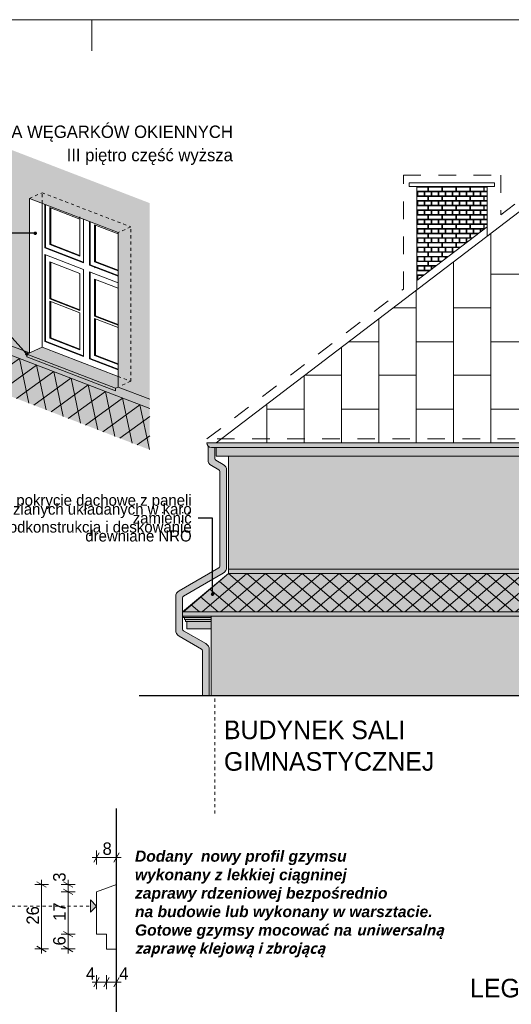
# Model space of a CAD drawing. Extents: x -396299 to -11759, y -15022 to 18278.
# Tile 7 of 205: x -371381 to -363465, y 1829 to 17678. Entities that reach past the tile are written whole.
import ezdxf

# ---------------------------------------------------------------- set-up
doc = ezdxf.new("R2010")
doc.units = 0
doc.header["$MEASUREMENT"] = 0
doc.linetypes.add('Dashed', pattern=[564.444447, 282.222223, -282.222223])
doc.linetypes.add('Hidden Line', pattern=[100, 50, -50])
for name, color, linetype, lineweight, true_color in [('A-Opisy_Nr_Pióra__88', 7, 'Continuous', 20, 0xfd4435), ('Arch kolorystyka_Nr_Pióra__102', 7, 'Continuous', 13, 0xcccccc), ('Arch okna_Nr_Pióra__114', 7, 'Continuous', 13, 0xf1d696), ('Arch opisy_Nr_Pióra__3', 7, 'Continuous', 20, 0xff6600), ('arch wypelnienia_Nr_Pióra__2', 7, 'Continuous', 13, 0x7f7f7f)]:
    doc.layers.add(name, color=color, linetype=linetype, lineweight=lineweight, true_color=true_color)
for name, color, linetype, lineweight in [('Arch okna_Nr_Pióra__32', 34, 'Continuous', 15), ('Arch opisy_Nr_Pióra__1', 7, 'Continuous', 25), ('Arch opisy_Nr_Pióra__21', 7, 'Continuous', 13), ('Arch opisy_Nr_Pióra__5', 7, 'Continuous', 13), ('ARCH TABELA_Nr_Pióra__21', 7, 'Continuous', 13), ('Arch wymiary_Nr_Pióra__21', 7, 'Continuous', 13), ('Arch wymiary_Nr_Pióra__5', 7, 'Continuous', 13), ('INWENT DACH_Nr_Pióra__21', 7, 'Continuous', 13), ('INWENT DACH_Nr_Pióra__5', 7, 'Continuous', 13), ('INWENT KONST. DREWNIANA_Nr_Pióra__21', 7, 'Continuous', 13), ('INWENT ODWODNIENIE_Nr_Pióra__21', 7, 'Continuous', 13), ('INWENT ODWODNIENIE_Nr_Pióra__5', 7, 'Continuous', 13), ('INWENT.ŚCIANY_Nr_Pióra__1', 7, 'Continuous', 25), ('INWENT.ŚCIANY_Nr_Pióra__21', 7, 'Continuous', 13)]:
    doc.layers.add(name, color=color, linetype=linetype, lineweight=lineweight)
doc.layers.add('Arch opisy', color=7, linetype='Continuous')
doc.layers.add('Arch wymiary', color=7, linetype='Continuous')
doc.styles.add('GENERATED_STYLE_1', font='txt')
doc.styles.add('GENERATED_STYLE_10', font='arial.ttf')
doc.styles.add('GENERATED_STYLE_3', font='txt')
doc.styles.add('GENERATED_STYLE_4', font='txt')
doc.dimstyles.new('GENERATED_STYLE__11', dxfattribs={"dimtxt": 0.18, "dimasz": 109.44, "dimexe": 0.18, "dimexo": 0.0625, "dimgap": 0.09, "dimtad": 0, "dimtih": 1, "dimtoh": 1, "dimdec": 4, "dimzin": 0, "dimdsep": 46, "dimcen": 0.09, "dimadec": 0, "dimazin": 0, "dimtfac": 1, "dimtdec": 4, "dimtmove": 0, "dimatfit": 3, "dimldrblk": 'ARROWHEAD_11', "dimfxl": 0, "dimtolj": 1, "dimtzin": 0, "dimarcsym": 0})
doc.dimstyles.new('GENERATED_STYLE__4', dxfattribs={"dimtxt": 200, "dimasz": 114, "dimexe": 0.18, "dimexo": 0, "dimgap": 0.09, "dimtad": 1, "dimdec": 0, "dimlfac": 0.1, "dimzin": 0, "dimdsep": 46, "dimtxsty": 'GENERATED_STYLE_1', "dimblk": 'ARROWHEAD_2', "dimblk1": 'ARROWHEAD_2', "dimblk2": 'ARROWHEAD_2', "dimcen": 0.09, "dimclrd": 7, "dimclre": 7, "dimclrt": 7, "dimazin": 0, "dimtfac": 1, "dimtdec": 4, "dimtmove": 0, "dimatfit": 3, "dimfxl": 0, "dimtolj": 1, "dimtzin": 0, "dimarcsym": 0})
doc.dimstyles.new('GENERATED_STYLE__5', dxfattribs={"dimtxt": 200, "dimasz": 114, "dimexe": 0.18, "dimexo": 0, "dimgap": 0.09, "dimtad": 1, "dimtih": 1, "dimtoh": 1, "dimdec": 0, "dimlfac": 0.1, "dimzin": 0, "dimdsep": 46, "dimtxsty": 'GENERATED_STYLE_1', "dimblk": 'ARROWHEAD_2', "dimblk1": 'ARROWHEAD_2', "dimblk2": 'ARROWHEAD_2', "dimcen": 0.09, "dimclrd": 7, "dimclre": 7, "dimclrt": 7, "dimazin": 0, "dimtfac": 1, "dimtdec": 4, "dimtmove": 0, "dimatfit": 3, "dimfxl": 0, "dimtolj": 1, "dimtzin": 0, "dimarcsym": 0})

# ---------------------------------------------------------------- blocks, each defined once
blk = doc.blocks.new('*X34')
at = {"layer": 'Arch kolorystyka_Nr_Pióra__102', "linetype": 'Continuous'}
for p, q in [((-364989, 14984), (-364810, 14984)), ((-364810, 14919), (-364989, 14919)), ((-364979, 14909), (-364989, 14909)), ((-364979, 14909), (-364979, 14844)), ((-364866, 14909), (-364969, 14909)), ((-364969, 14909), (-364969, 14844)), ((-364866, 14909), (-364866, 14844)), ((-364754, 14909), (-364856, 14909)), ((-364856, 14909), (-364856, 14844)), ((-364810, 14919), (-364810, 14984)), ((-364800, 14919), (-364800, 14984)), ((-364800, 14984), (-364585, 14984)), ((-364585, 14919), (-364800, 14919)), ((-364754, 14909), (-364754, 14844)), ((-364641, 14909), (-364744, 14909)), ((-364744, 14909), (-364744, 14844)), ((-364641, 14909), (-364641, 14844)), ((-364529, 14909), (-364631, 14909)), ((-364631, 14909), (-364631, 14844)), ((-364585, 14919), (-364585, 14984)), ((-364575, 14919), (-364575, 14984)), ((-364575, 14984), (-364360, 14984)), ((-364360, 14919), (-364575, 14919)), ((-364529, 14909), (-364529, 14844)), ((-364416, 14909), (-364519, 14909)), ((-364519, 14909), (-364519, 14844)), ((-364416, 14909), (-364416, 14844)), ((-364304, 14909), (-364406, 14909)), ((-364406, 14909), (-364406, 14844)), ((-364360, 14919), (-364360, 14984)), ((-364350, 14919), (-364350, 14984)), ((-364350, 14984), (-364135, 14984)), ((-364135, 14919), (-364350, 14919)), ((-364304, 14909), (-364304, 14844)), ((-364191, 14909), (-364294, 14909)), ((-364294, 14909), (-364294, 14844)), ((-364191, 14909), (-364191, 14844)), ((-364079, 14909), (-364181, 14909)), ((-364181, 14909), (-364181, 14844)), ((-364135, 14919), (-364135, 14984)), ((-364125, 14919), (-364125, 14984)), ((-364125, 14984), (-363910, 14984)), ((-363910, 14919), (-364125, 14919)), ((-364079, 14909), (-364079, 14844)), ((-363966, 14909), (-364069, 14909)), ((-364069, 14909), (-364069, 14844)), ((-363966, 14909), (-363966, 14844)), ((-363854, 14909), (-363956, 14909)), ((-363956, 14909), (-363956, 14844)), ((-363910, 14919), (-363910, 14984)), ((-363900, 14919), (-363900, 14984)), ((-363900, 14984), (-363854, 14984)), ((-363854, 14919), (-363900, 14919)), ((-363854, 14909), (-363854, 14844)), ((-364979, 14844), (-364989, 14844)), ((-364989, 14834), (-364810, 14834)), ((-364810, 14769), (-364989, 14769)), ((-364979, 14759), (-364989, 14759)), ((-364979, 14759), (-364979, 14694)), ((-364866, 14844), (-364969, 14844)), ((-364866, 14759), (-364969, 14759)), ((-364969, 14759), (-364969, 14694)), ((-364866, 14759), (-364866, 14694)), ((-364754, 14844), (-364856, 14844)), ((-364754, 14759), (-364856, 14759)), ((-364856, 14759), (-364856, 14694)), ((-364810, 14769), (-364810, 14834)), ((-364800, 14769), (-364800, 14834)), ((-364800, 14834), (-364585, 14834)), ((-364585, 14769), (-364800, 14769)), ((-364754, 14759), (-364754, 14694)), ((-364641, 14844), (-364744, 14844)), ((-364641, 14759), (-364744, 14759)), ((-364744, 14759), (-364744, 14694)), ((-364641, 14759), (-364641, 14694)), ((-364529, 14844), (-364631, 14844)), ((-364529, 14759), (-364631, 14759)), ((-364631, 14759), (-364631, 14694)), ((-364585, 14769), (-364585, 14834)), ((-364575, 14769), (-364575, 14834)), ((-364575, 14834), (-364360, 14834)), ((-364360, 14769), (-364575, 14769)), ((-364529, 14759), (-364529, 14694)), ((-364416, 14844), (-364519, 14844)), ((-364416, 14759), (-364519, 14759)), ((-364519, 14759), (-364519, 14694)), ((-364416, 14759), (-364416, 14694)), ((-364304, 14844), (-364406, 14844)), ((-364304, 14759), (-364406, 14759)), ((-364406, 14759), (-364406, 14694)), ((-364360, 14769), (-364360, 14834)), ((-364350, 14769), (-364350, 14834)), ((-364350, 14834), (-364135, 14834)), ((-364135, 14769), (-364350, 14769)), ((-364304, 14759), (-364304, 14694)), ((-364191, 14844), (-364294, 14844)), ((-364191, 14759), (-364294, 14759)), ((-364294, 14759), (-364294, 14694)), ((-364191, 14759), (-364191, 14694)), ((-364079, 14844), (-364181, 14844)), ((-364079, 14759), (-364181, 14759)), ((-364181, 14759), (-364181, 14694)), ((-364135, 14769), (-364135, 14834)), ((-364125, 14769), (-364125, 14834)), ((-364125, 14834), (-363910, 14834)), ((-363910, 14769), (-364125, 14769)), ((-364079, 14759), (-364079, 14694)), ((-363966, 14844), (-364069, 14844)), ((-363966, 14759), (-364069, 14759)), ((-364069, 14759), (-364069, 14694)), ((-363966, 14759), (-363966, 14694)), ((-363854, 14844), (-363956, 14844)), ((-363854, 14759), (-363956, 14759)), ((-363956, 14759), (-363956, 14694)), ((-363910, 14769), (-363910, 14834)), ((-363900, 14769), (-363900, 14834)), ((-363900, 14834), (-363854, 14834)), ((-363854, 14769), (-363900, 14769)), ((-363854, 14759), (-363854, 14694)), ((-364979, 14694), (-364989, 14694)), ((-364989, 14684), (-364810, 14684)), ((-364810, 14619), (-364989, 14619)), ((-364979, 14609), (-364989, 14609)), ((-364979, 14609), (-364979, 14544)), ((-364866, 14694), (-364969, 14694)), ((-364866, 14609), (-364969, 14609)), ((-364969, 14609), (-364969, 14544)), ((-364866, 14609), (-364866, 14544)), ((-364754, 14694), (-364856, 14694)), ((-364754, 14609), (-364856, 14609)), ((-364856, 14609), (-364856, 14544)), ((-364810, 14619), (-364810, 14684)), ((-364800, 14619), (-364800, 14684)), ((-364800, 14684), (-364585, 14684)), ((-364585, 14619), (-364800, 14619)), ((-364754, 14609), (-364754, 14544)), ((-364641, 14694), (-364744, 14694)), ((-364641, 14609), (-364744, 14609)), ((-364744, 14609), (-364744, 14544)), ((-364641, 14609), (-364641, 14544)), ((-364529, 14694), (-364631, 14694)), ((-364529, 14609), (-364631, 14609)), ((-364631, 14609), (-364631, 14544)), ((-364585, 14619), (-364585, 14684)), ((-364575, 14619), (-364575, 14684)), ((-364575, 14684), (-364360, 14684)), ((-364360, 14619), (-364575, 14619)), ((-364529, 14609), (-364529, 14544)), ((-364416, 14694), (-364519, 14694)), ((-364416, 14609), (-364519, 14609)), ((-364519, 14609), (-364519, 14544)), ((-364416, 14609), (-364416, 14544)), ((-364304, 14694), (-364406, 14694)), ((-364304, 14609), (-364406, 14609)), ((-364406, 14609), (-364406, 14544)), ((-364360, 14619), (-364360, 14684)), ((-364350, 14619), (-364350, 14684)), ((-364350, 14684), (-364135, 14684)), ((-364135, 14619), (-364350, 14619)), ((-364304, 14609), (-364304, 14544)), ((-364191, 14694), (-364294, 14694)), ((-364191, 14609), (-364294, 14609)), ((-364294, 14609), (-364294, 14544)), ((-364191, 14609), (-364191, 14544)), ((-364079, 14694), (-364181, 14694)), ((-364079, 14609), (-364181, 14609)), ((-364181, 14609), (-364181, 14544)), ((-364135, 14619), (-364135, 14684)), ((-364125, 14619), (-364125, 14684)), ((-364125, 14684), (-363910, 14684)), ((-363910, 14619), (-364125, 14619)), ((-364079, 14609), (-364079, 14544)), ((-363966, 14694), (-364069, 14694)), ((-363966, 14609), (-364069, 14609)), ((-364069, 14609), (-364069, 14544)), ((-363966, 14609), (-363966, 14544)), ((-363854, 14694), (-363956, 14694)), ((-363854, 14609), (-363956, 14609)), ((-363956, 14609), (-363956, 14544)), ((-363910, 14619), (-363910, 14684)), ((-363900, 14619), (-363900, 14684)), ((-363900, 14684), (-363854, 14684)), ((-363854, 14619), (-363900, 14619)), ((-363854, 14609), (-363854, 14544)), ((-364979, 14544), (-364989, 14544)), ((-364989, 14534), (-364810, 14534)), ((-364810, 14469), (-364989, 14469)), ((-364979, 14459), (-364989, 14459)), ((-364979, 14459), (-364979, 14394)), ((-364866, 14544), (-364969, 14544)), ((-364866, 14459), (-364969, 14459)), ((-364969, 14459), (-364969, 14394)), ((-364866, 14459), (-364866, 14394)), ((-364754, 14544), (-364856, 14544)), ((-364754, 14459), (-364856, 14459)), ((-364856, 14459), (-364856, 14394)), ((-364810, 14469), (-364810, 14534)), ((-364800, 14469), (-364800, 14534)), ((-364800, 14534), (-364585, 14534)), ((-364585, 14469), (-364800, 14469)), ((-364754, 14459), (-364754, 14394)), ((-364641, 14544), (-364744, 14544)), ((-364641, 14459), (-364744, 14459)), ((-364744, 14459), (-364744, 14394)), ((-364641, 14459), (-364641, 14394)), ((-364529, 14544), (-364631, 14544)), ((-364529, 14459), (-364631, 14459)), ((-364631, 14459), (-364631, 14394)), ((-364585, 14469), (-364585, 14534)), ((-364575, 14469), (-364575, 14534)), ((-364575, 14534), (-364360, 14534)), ((-364360, 14469), (-364575, 14469)), ((-364529, 14459), (-364529, 14394)), ((-364416, 14544), (-364519, 14544)), ((-364416, 14459), (-364519, 14459)), ((-364519, 14459), (-364519, 14394)), ((-364416, 14459), (-364416, 14394)), ((-364304, 14544), (-364406, 14544)), ((-364304, 14459), (-364406, 14459)), ((-364406, 14459), (-364406, 14394)), ((-364360, 14469), (-364360, 14534)), ((-364350, 14469), (-364350, 14534)), ((-364350, 14534), (-364135, 14534)), ((-364135, 14469), (-364350, 14469)), ((-364304, 14459), (-364304, 14394)), ((-364191, 14544), (-364294, 14544)), ((-364191, 14459), (-364294, 14459)), ((-364294, 14459), (-364294, 14394)), ((-364191, 14459), (-364191, 14394)), ((-364079, 14544), (-364181, 14544)), ((-364079, 14459), (-364181, 14459)), ((-364181, 14459), (-364181, 14394)), ((-364135, 14469), (-364135, 14534)), ((-364125, 14469), (-364125, 14534)), ((-364125, 14534), (-363910, 14534)), ((-363910, 14469), (-364125, 14469)), ((-364079, 14459), (-364079, 14394)), ((-363966, 14544), (-364069, 14544)), ((-363966, 14459), (-364069, 14459)), ((-364069, 14459), (-364069, 14394)), ((-363966, 14459), (-363966, 14394)), ((-363854, 14544), (-363956, 14544)), ((-363854, 14459), (-363956, 14459)), ((-363956, 14459), (-363956, 14394)), ((-363910, 14469), (-363910, 14534)), ((-363900, 14469), (-363900, 14534)), ((-363900, 14534), (-363854, 14534)), ((-363854, 14469), (-363900, 14469)), ((-363854, 14459), (-363854, 14394)), ((-364979, 14394), (-364989, 14394)), ((-364989, 14384), (-364810, 14384)), ((-364810, 14319), (-364989, 14319)), ((-364979, 14309), (-364989, 14309)), ((-364979, 14309), (-364979, 14244)), ((-364866, 14394), (-364969, 14394)), ((-364866, 14309), (-364969, 14309)), ((-364969, 14309), (-364969, 14244)), ((-364866, 14309), (-364866, 14244)), ((-364754, 14394), (-364856, 14394)), ((-364754, 14309), (-364856, 14309)), ((-364856, 14309), (-364856, 14244)), ((-364810, 14319), (-364810, 14384)), ((-364800, 14319), (-364800, 14384)), ((-364800, 14384), (-364585, 14384)), ((-364585, 14319), (-364800, 14319)), ((-364754, 14309), (-364754, 14244)), ((-364641, 14394), (-364744, 14394)), ((-364641, 14309), (-364744, 14309)), ((-364744, 14309), (-364744, 14244)), ((-364641, 14309), (-364641, 14244)), ((-364529, 14394), (-364631, 14394)), ((-364529, 14309), (-364631, 14309)), ((-364631, 14309), (-364631, 14244)), ((-364585, 14319), (-364585, 14384)), ((-364575, 14319), (-364575, 14384)), ((-364575, 14384), (-364360, 14384)), ((-364360, 14319), (-364575, 14319)), ((-364529, 14309), (-364529, 14244)), ((-364416, 14394), (-364519, 14394)), ((-364416, 14309), (-364519, 14309)), ((-364519, 14309), (-364519, 14244)), ((-364416, 14309), (-364416, 14244)), ((-364304, 14394), (-364406, 14394)), ((-364304, 14309), (-364406, 14309)), ((-364406, 14309), (-364406, 14244)), ((-364360, 14319), (-364360, 14384)), ((-364350, 14319), (-364350, 14384)), ((-364350, 14384), (-364135, 14384)), ((-364135, 14319), (-364350, 14319)), ((-364304, 14309), (-364304, 14244)), ((-364191, 14394), (-364294, 14394)), ((-364191, 14309), (-364294, 14309)), ((-364294, 14309), (-364294, 14244)), ((-364191, 14309), (-364191, 14244)), ((-364079, 14394), (-364181, 14394)), ((-364079, 14309), (-364181, 14309)), ((-364181, 14309), (-364181, 14244)), ((-364135, 14319), (-364135, 14384)), ((-364125, 14319), (-364125, 14384)), ((-364125, 14384), (-363910, 14384)), ((-363910, 14319), (-364125, 14319)), ((-364079, 14309), (-364079, 14244)), ((-363966, 14394), (-364069, 14394)), ((-363966, 14309), (-364069, 14309)), ((-364069, 14309), (-364069, 14244)), ((-363966, 14309), (-363966, 14258)), ((-363854, 14394), (-363956, 14394)), ((-363900, 14309), (-363956, 14309)), ((-363956, 14309), (-363956, 14266)), ((-363910, 14319), (-363910, 14384)), ((-363900, 14319), (-363900, 14384)), ((-363900, 14384), (-363854, 14384)), ((-363887, 14319), (-363900, 14319)), ((-364979, 14244), (-364989, 14244)), ((-364989, 14234), (-364810, 14234)), ((-364810, 14169), (-364989, 14169)), ((-364979, 14159), (-364989, 14159)), ((-364979, 14159), (-364979, 14094)), ((-364866, 14244), (-364969, 14244)), ((-364866, 14159), (-364969, 14159)), ((-364969, 14159), (-364969, 14094)), ((-364866, 14159), (-364866, 14094)), ((-364754, 14244), (-364856, 14244)), ((-364754, 14159), (-364856, 14159)), ((-364856, 14159), (-364856, 14094)), ((-364810, 14169), (-364810, 14234)), ((-364800, 14169), (-364800, 14234)), ((-364800, 14234), (-364585, 14234)), ((-364585, 14169), (-364800, 14169)), ((-364754, 14159), (-364754, 14094)), ((-364641, 14244), (-364744, 14244)), ((-364641, 14159), (-364744, 14159)), ((-364744, 14159), (-364744, 14094)), ((-364641, 14159), (-364641, 14094)), ((-364529, 14244), (-364631, 14244)), ((-364529, 14159), (-364631, 14159)), ((-364631, 14159), (-364631, 14094)), ((-364585, 14169), (-364585, 14234)), ((-364575, 14169), (-364575, 14234)), ((-364575, 14234), (-364360, 14234)), ((-364360, 14169), (-364575, 14169)), ((-364529, 14159), (-364529, 14094)), ((-364416, 14244), (-364519, 14244)), ((-364416, 14159), (-364519, 14159)), ((-364519, 14159), (-364519, 14094)), ((-364416, 14159), (-364416, 14094)), ((-364304, 14244), (-364406, 14244)), ((-364304, 14159), (-364406, 14159)), ((-364406, 14159), (-364406, 14094)), ((-364360, 14169), (-364360, 14234)), ((-364350, 14169), (-364350, 14234)), ((-364350, 14234), (-364135, 14234)), ((-364135, 14169), (-364350, 14169)), ((-364304, 14159), (-364304, 14094)), ((-364191, 14244), (-364294, 14244)), ((-364191, 14159), (-364294, 14159)), ((-364294, 14159), (-364294, 14094)), ((-364191, 14159), (-364191, 14094)), ((-364079, 14244), (-364181, 14244)), ((-364097, 14159), (-364181, 14159)), ((-364181, 14159), (-364181, 14094)), ((-364135, 14169), (-364135, 14234)), ((-364125, 14169), (-364125, 14234)), ((-364125, 14234), (-363998, 14234)), ((-364084, 14169), (-364125, 14169)), ((-363985, 14244), (-364069, 14244)), ((-364979, 14094), (-364989, 14094)), ((-364989, 14084), (-364810, 14084)), ((-364810, 14019), (-364989, 14019)), ((-364979, 14009), (-364989, 14009)), ((-364979, 14009), (-364979, 13944)), ((-364866, 14094), (-364969, 14094)), ((-364866, 14009), (-364969, 14009)), ((-364969, 14009), (-364969, 13944)), ((-364866, 14009), (-364866, 13944)), ((-364754, 14094), (-364856, 14094)), ((-364754, 14009), (-364856, 14009)), ((-364856, 14009), (-364856, 13944)), ((-364810, 14019), (-364810, 14084)), ((-364800, 14019), (-364800, 14084)), ((-364800, 14084), (-364585, 14084)), ((-364585, 14019), (-364800, 14019)), ((-364754, 14009), (-364754, 13944)), ((-364641, 14094), (-364744, 14094)), ((-364641, 14009), (-364744, 14009)), ((-364744, 14009), (-364744, 13944)), ((-364641, 14009), (-364641, 13944)), ((-364529, 14094), (-364631, 14094)), ((-364529, 14009), (-364631, 14009)), ((-364631, 14009), (-364631, 13944)), ((-364585, 14019), (-364585, 14084)), ((-364575, 14019), (-364575, 14084)), ((-364575, 14084), (-364360, 14084)), ((-364360, 14019), (-364575, 14019)), ((-364529, 14009), (-364529, 13944)), ((-364416, 14094), (-364519, 14094)), ((-364416, 14009), (-364519, 14009)), ((-364519, 14009), (-364519, 13944)), ((-364416, 14009), (-364416, 13944)), ((-364304, 14094), (-364406, 14094)), ((-364304, 14009), (-364406, 14009)), ((-364406, 14009), (-364406, 13944)), ((-364360, 14019), (-364360, 14084)), ((-364350, 14019), (-364350, 14084)), ((-364350, 14084), (-364195, 14084)), ((-364281, 14019), (-364350, 14019)), ((-364304, 14009), (-364304, 14001)), ((-364191, 14094), (-364294, 14094)), ((-364294, 14009), (-364294, 14009)), ((-364294, 14009), (-364294, 14009)), ((-364979, 13944), (-364989, 13944)), ((-364989, 13934), (-364810, 13934)), ((-364810, 13869), (-364989, 13869)), ((-364979, 13859), (-364989, 13859)), ((-364979, 13794), (-364989, 13794)), ((-364979, 13859), (-364979, 13794)), ((-364866, 13944), (-364969, 13944)), ((-364866, 13859), (-364969, 13859)), ((-364969, 13859), (-364969, 13794)), ((-364866, 13794), (-364969, 13794)), ((-364866, 13859), (-364866, 13794)), ((-364754, 13944), (-364856, 13944)), ((-364754, 13859), (-364856, 13859)), ((-364856, 13859), (-364856, 13794)), ((-364754, 13794), (-364856, 13794)), ((-364810, 13869), (-364810, 13934)), ((-364800, 13869), (-364800, 13934)), ((-364800, 13934), (-364585, 13934)), ((-364585, 13869), (-364800, 13869)), ((-364754, 13859), (-364754, 13794)), ((-364641, 13944), (-364744, 13944)), ((-364641, 13859), (-364744, 13859)), ((-364744, 13859), (-364744, 13794)), ((-364641, 13794), (-364744, 13794)), ((-364641, 13859), (-364641, 13794)), ((-364529, 13944), (-364631, 13944)), ((-364529, 13859), (-364631, 13859)), ((-364631, 13859), (-364631, 13794)), ((-364576, 13794), (-364631, 13794)), ((-364585, 13869), (-364585, 13934)), ((-364575, 13869), (-364575, 13934)), ((-364575, 13934), (-364392, 13934)), ((-364478, 13869), (-364575, 13869)), ((-364529, 13859), (-364529, 13830)), ((-364416, 13944), (-364519, 13944)), ((-364491, 13859), (-364519, 13859)), ((-364519, 13859), (-364519, 13837)), ((-364379, 13944), (-364406, 13944)), ((-364989, 13784), (-364810, 13784)), ((-364810, 13719), (-364989, 13719)), ((-364979, 13709), (-364989, 13709)), ((-364979, 13644), (-364989, 13644)), ((-364989, 13634), (-364810, 13634)), ((-364979, 13709), (-364979, 13644)), ((-364866, 13709), (-364969, 13709)), ((-364969, 13709), (-364969, 13644)), ((-364866, 13644), (-364969, 13644)), ((-364866, 13709), (-364866, 13644)), ((-364754, 13709), (-364856, 13709)), ((-364856, 13709), (-364856, 13644)), ((-364773, 13644), (-364856, 13644)), ((-364810, 13719), (-364810, 13784)), ((-364810, 13615), (-364810, 13634)), ((-364800, 13719), (-364800, 13784)), ((-364800, 13784), (-364589, 13784)), ((-364674, 13719), (-364800, 13719)), ((-364800, 13623), (-364800, 13634)), ((-364800, 13634), (-364786, 13634)), ((-364754, 13709), (-364754, 13658)), ((-364688, 13709), (-364744, 13709)), ((-364744, 13709), (-364744, 13666)), ((-364871, 13569), (-364989, 13569)), ((-364979, 13559), (-364989, 13559)), ((-364979, 13494), (-364989, 13494)), ((-364989, 13484), (-364983, 13484)), ((-364979, 13559), (-364979, 13494)), ((-364885, 13559), (-364969, 13559)), ((-364969, 13559), (-364969, 13494))]:
    blk.add_line(p, q, dxfattribs=at)
blk = doc.blocks.new('Wypełnienie_17')
at = {"layer": 'Arch kolorystyka_Nr_Pióra__102', "linetype": 'Continuous'}
blk.add_blockref('*X34', (0, 0), dxfattribs=at)
blk = doc.blocks.new('Linia_170', base_point=(-375912, 3411))
at = {"layer": 'Arch opisy_Nr_Pióra__3', "linetype": 'Continuous'}
blk.add_hatch(color=256, dxfattribs=at).paths.add_polyline_path([(-370143, 3411), (-370243, 3311), (-370243, 3511)], flags=0)
for p, q in [((-370143, 3411), (-370243, 3511)), ((-370243, 3311), (-370243, 3511)), ((-370143, 3411), (-370243, 3311))]:
    blk.add_line(p, q, dxfattribs=at)
at = {"layer": 'Arch opisy_Nr_Pióra__3', "linetype": 'Hidden Line'}
blk.add_line((-375912, 3411), (-370243, 3411), dxfattribs=at)
blk = doc.blocks.new('*D707')
at = {"layer": 'Arch wymiary_Nr_Pióra__5', "linetype": 'Continuous'}
for p, q in [((-370487, 2960), (-370712, 2960)), ((-370675, 3003), (-370525, 2916)), ((-370600, 2720), (-370600, 2960)), ((-370487, 2720), (-370712, 2720)), ((-370675, 2763), (-370525, 2676)), ((-370600, 2646), (-370600, 2720))]:
    blk.add_line(p, q, dxfattribs=at)
at = {"layer": 'Arch wymiary_Nr_Pióra__21', "char_height": 200, "attachment_point": 7, "rotation": 90, "style": 'GENERATED_STYLE_1'}
for s, insert in [('{3}', (-370640, 3803)), ('{17}', (-370640, 3172)), ('{6}', (-370640, 2776))]:
    blk.add_mtext(s, dxfattribs=dict(at, insert=insert))
blk = doc.blocks.new('ARROWHEAD_2')
at = {"color": 0, "linetype": 'Continuous', "lineweight": 0}
for p, q in [((0, 0), (-1, 0)), ((-0.38, -0.66), (0.38, 0.66))]:
    blk.add_line(p, q, dxfattribs=at)
blk = doc.blocks.new('*D708')
at = {"layer": 'Arch wymiary_Nr_Pióra__5', "linetype": 'Continuous'}
for p, q in [((-370675, 3683), (-370525, 3596)), ((-370487, 3640), (-370712, 3640)), ((-370600, 2960), (-370600, 3640)), ((-370487, 2960), (-370712, 2960)), ((-370675, 3003), (-370525, 2916))]:
    blk.add_line(p, q, dxfattribs=at)
at = {"layer": 'Arch wymiary_Nr_Pióra__21', "char_height": 200, "attachment_point": 7, "rotation": 90, "style": 'GENERATED_STYLE_1'}
for s, insert in [('{3}', (-370640, 3803)), ('{17}', (-370640, 3172)), ('{6}', (-370640, 2776))]:
    blk.add_mtext(s, dxfattribs=dict(at, insert=insert))
blk = doc.blocks.new('*D709')
at = {"layer": 'Arch wymiary_Nr_Pióra__5', "linetype": 'Continuous'}
for p, q in [((-370600, 3760), (-370600, 3833)), ((-370487, 3760), (-370712, 3760)), ((-370525, 3716), (-370675, 3803)), ((-370675, 3683), (-370525, 3596)), ((-370600, 3640), (-370600, 3760)), ((-370487, 3640), (-370712, 3640))]:
    blk.add_line(p, q, dxfattribs=at)
at = {"layer": 'Arch wymiary_Nr_Pióra__21', "char_height": 200, "attachment_point": 7, "rotation": 90, "style": 'GENERATED_STYLE_1'}
for s, insert in [('{3}', (-370640, 3803)), ('{17}', (-370640, 3172)), ('{6}', (-370640, 2776))]:
    blk.add_mtext(s, dxfattribs=dict(at, insert=insert))
blk = doc.blocks.new('*D710')
at = {"layer": 'Arch wymiary_Nr_Pióra__5', "linetype": 'Continuous'}
for p, q in [((-370099, 2259), (-370186, 2109)), ((-370143, 2072), (-370143, 2297)), ((-369939, 2259), (-370026, 2109)), ((-369983, 2072), (-369983, 2297)), ((-370216, 2184), (-370143, 2184)), ((-370143, 2184), (-369983, 2184))]:
    blk.add_line(p, q, dxfattribs=at)
at = {"layer": 'Arch wymiary_Nr_Pióra__21', "char_height": 200, "attachment_point": 7, "style": 'GENERATED_STYLE_1'}
for insert in [(-370314, 2224), (-369779, 2224)]:
    blk.add_mtext('{4}', dxfattribs=dict(at, insert=insert))
blk = doc.blocks.new('*D711')
at = {"layer": 'Arch wymiary_Nr_Pióra__5', "linetype": 'Continuous'}
for p, q in [((-369939, 2259), (-370026, 2109)), ((-369983, 2072), (-369983, 2297)), ((-369866, 2109), (-369779, 2259)), ((-369823, 2072), (-369823, 2297)), ((-369983, 2184), (-369823, 2184)), ((-369823, 2184), (-369749, 2184))]:
    blk.add_line(p, q, dxfattribs=at)
at = {"layer": 'Arch wymiary_Nr_Pióra__21', "char_height": 200, "attachment_point": 7, "style": 'GENERATED_STYLE_1'}
for insert in [(-370314, 2224), (-369779, 2224)]:
    blk.add_mtext('{4}', dxfattribs=dict(at, insert=insert))
blk = doc.blocks.new('*D712')
at = {"layer": 'Arch wymiary_Nr_Pióra__5', "linetype": 'Continuous'}
for p, q in [((-370143, 4080), (-370143, 4305)), ((-369823, 4080), (-369823, 4305)), ((-370216, 4192), (-370143, 4192)), ((-370099, 4267), (-370186, 4117)), ((-370143, 4192), (-369823, 4192)), ((-369866, 4117), (-369779, 4267)), ((-369823, 4192), (-369749, 4192))]:
    blk.add_line(p, q, dxfattribs=at)
at = {"layer": 'Arch wymiary_Nr_Pióra__21', "insert": (-370047, 4232), "char_height": 200, "attachment_point": 7, "style": 'GENERATED_STYLE_1'}
blk.add_mtext('{8}', dxfattribs=at)
blk = doc.blocks.new('*D714')
at = {"layer": 'Arch wymiary_Nr_Pióra__5', "linetype": 'Continuous'}
for p, q in [((-371028, 3760), (-371028, 3833)), ((-370915, 3760), (-371140, 3760)), ((-370953, 3716), (-371103, 3803)), ((-371028, 2720), (-371028, 3760)), ((-370915, 2720), (-371140, 2720)), ((-371103, 2763), (-370953, 2676)), ((-371028, 2646), (-371028, 2720))]:
    blk.add_line(p, q, dxfattribs=at)
at = {"layer": 'Arch wymiary_Nr_Pióra__21', "insert": (-371068, 3112), "char_height": 200, "attachment_point": 7, "rotation": 90, "style": 'GENERATED_STYLE_1'}
blk.add_mtext('{26}', dxfattribs=at)
blk = doc.blocks.new('ARROWHEAD_11')
at = {"color": 0, "linetype": 'Continuous', "lineweight": 0}
blk.add_line((0, 0), (-1, 0), dxfattribs=at)
at = {"color": 0, "linetype": 'Continuous', "lineweight": 0, "const_width": 0.25, "flags": 128}
blk.add_lwpolyline([(-0.125, 0, 1), (0.125, 0, 1)], format="xyb", close=True, dxfattribs=at)

msp = doc.modelspace()

# ---------------------------------------------------------------- hatches: boundary and pattern name
at = {"layer": 'Arch okna_Nr_Pióra__114', "linetype": 'Continuous', "lineweight": 0, "true_color": 0x786b4b}
for points in [[(-371663.9, 12483.2), (-371225.6, 12314.6), (-371225.6, 12352.1), (-371225.6, 12931.1), (-371225.6, 12968.6), (-371225.6, 13547.6), (-371225.6, 13585.1), (-371225.6, 14164.1), (-371225.6, 14201.6), (-371225.6, 14762.8), (-371225.6, 14780.6), (-371225.6, 14818.1), (-371225.6, 15471.4), (-371663.9, 15640)], [(-369286.1, 14054.3), (-369286.1, 14725.4), (-371225.6, 15471.4), (-371225.6, 14800.3), (-371198.3, 14789.8), (-369770.1, 14240.5)], [(-369797.6, 14251.1), (-369797.6, 14231.2), (-369797.6, 14213.6), (-369797.6, 13652.4), (-369797.6, 13614.7), (-369797.6, 13035.9), (-369797.6, 12998.2), (-369797.6, 12419.4), (-369797.6, 12381.9), (-369797.6, 11802.9), (-369797.6, 11765.4), (-369770.1, 11777.7), (-369797.5, 11765.3), (-369286.1, 11568.6), (-369286.1, 14054.3), (-369770.1, 14240.5)], [(-361648.9, 8833.2), (-361648.9, 10253.2), (-360528.9, 10253.2), (-360528.9, 8833.2), (-354158.9, 8833.2), (-354158.9, 10653.2), (-368018.9, 10653.2), (-368018.9, 8833.2)], [(-361088.9, 8075), (-368298.9, 8075), (-368298.9, 6793.2), (-353878.9, 6793.2), (-353878.9, 8075)]]:
    msp.add_hatch(color=47, dxfattribs=at).paths.add_polyline_path(points, flags=0)
at = {"layer": 'Arch okna_Nr_Pióra__114', "linetype": 'Continuous', "lineweight": 0, "true_color": 0x3c3525}
for points in [[(-353958.9, 10793.4), (-368218.9, 10793.4), (-368218.9, 10653.2), (-353958.9, 10653.2)], [(-368748.9, 8075), (-368748.9, 8053.2), (-368728.9, 8053.2), (-368728.9, 8023.2), (-368708.9, 8023.2), (-368708.9, 7993.2), (-368688.9, 7993.2), (-368688.9, 7873.2), (-368298.9, 7873.2), (-368298.9, 7993.2), (-368298.9, 8023.2), (-368298.9, 8053.2), (-368298.9, 8075)]]:
    msp.add_hatch(color=39, dxfattribs=at).paths.add_polyline_path(points, flags=0)
at = {"layer": 'Arch okna_Nr_Pióra__32', "linetype": 'Continuous', "lineweight": 0, "true_color": 0x603000}
for points in [[(-371663.9, 12483.2), (-371663.9, 12333.2), (-371225.6, 12164.6), (-371225.6, 12235.3), (-371266.6, 12251), (-371266.6, 12296), (-371225.6, 12314.6)], [(-369838.6, 11746.8), (-369797.6, 11765.4), (-369797.6, 11802.9), (-369797.6, 11937), (-371020.6, 12407.4), (-371266.6, 12296)], [(-371663.9, 11669.4), (-369286.1, 10754.8), (-369286.1, 11418.6), (-371663.9, 12333.2)], [(-369838.6, 11746.8), (-371266.6, 12296), (-371266.6, 12251), (-369838.6, 11701.8)], [(-371225.6, 12235.3), (-371225.6, 12164.6), (-369286.1, 11418.6), (-369286.1, 11568.6), (-369797.5, 11765.3), (-369838.6, 11746.8), (-369838.6, 11701.8)], [(-368173.9, 10432.1, -0.2679492), (-368158.9, 10406.2), (-368158.9, 8882.9, -0.2679492), (-368173.9, 8856.9), (-368813.9, 8487.4, 0.2679492), (-368868.9, 8392.1), (-368868.9, 7851.4, 0.2679492), (-368813.9, 7756.1), (-368453.9, 7548.2, -0.2679492), (-368438.9, 7522.3), (-368438.9, 6793.2), (-368328.9, 6793.2), (-368328.9, 7539.6, 0.2679492), (-368383.9, 7634.9), (-368743.9, 7842.7, -0.2679492), (-368758.9, 7868.7), (-368758.9, 8374.8, -0.2679492), (-368743.9, 8400.8), (-368103.9, 8770.3, 0.2679492), (-368048.9, 8865.6), (-368048.9, 10423.5, 0.2679492), (-368103.9, 10518.7), (-368223.9, 10588, -0.2679492), (-368238.9, 10614), (-368238.9, 10793.4), (-368293.9, 10793.4), (-368293.9, 10794, -0.2087587), (-368348.9, 10818), (-368348.9, 10596.7, 0.2679492), (-368293.9, 10501.4)], [(-368293.9, 10793.4), (-353883.9, 10793.4, 0.40745), (-353808.9, 10868.4), (-353883.9, 10868.4), (-368368.3, 10868.4, 0.410504)], [(-368757.2, 8145.4), (-361088.9, 8145.4), (-361088.9, 8765), (-368018.9, 8765)], [(-354158.9, 8765), (-368018.9, 8765), (-368018.9, 8833.2), (-354158.9, 8833.2)], [(-361088.9, 8075), (-353448.9, 8075), (-353448.9, 8145.4), (-361088.9, 8145.4), (-368757.2, 8145.4), (-368757.2, 8075)]]:
    msp.add_hatch(color=48, dxfattribs=at).paths.add_polyline_path(points, flags=0)
at = {"layer": 'arch wypelnienia_Nr_Pióra__2', "linetype": 'Continuous'}
h = msp.add_hatch(dxfattribs=at)
h.set_pattern_fill('Concrete_Block', color=256, style=0, pattern_type=2)
h.set_pattern_definition([(101.945, (-371663.93, 12333.19), (220.732, 160.251), []), (35.98, (-371663.93, 12333.19), (-56.457, 266.863), [])])
h.paths.add_polyline_path([(-369286.1, 11418.6), (-371663.9, 12333.2), (-371663.9, 11669.4), (-369286.1, 10754.8)], flags=0)
h = msp.add_hatch(dxfattribs=at)
h.set_pattern_fill('Concrete_Block', color=256, style=0, pattern_type=2)
h.set_pattern_definition([(139.3987, (-368018.87, 8764.96), (148.4924, 127.279), []), (40.6013, (-368018.87, 8764.96), (-148.4924, 127.279), [])])
h.paths.add_polyline_path([(-361088.9, 8145.4), (-368757.2, 8145.4), (-368018.9, 8765), (-361088.9, 8765)], flags=0)

# ---------------------------------------------------------------- linework, layer by layer
at = {"layer": 'A-Opisy_Nr_Pióra__88', "linetype": 'Dashed'}
for p, q in [((-363631.5, 14537.3), (-361088.9, 16474)), ((-365202.4, 13340.8), (-365202.4, 15176)), ((-365202.4, 15176), (-363631.5, 15176)), ((-363631.5, 15176), (-363631.5, 14537.3)), ((-368368.9, 10929), (-365202.4, 13340.8)), ((-353808.9, 10929), (-368368.3, 10929))]:
    msp.add_line(p, q, dxfattribs=at)
at = {"layer": 'ARCH TABELA_Nr_Pióra__21', "linetype": 'Continuous'}
for p, q in [((-394021.9, 17678.4), (-352221.9, 17678.4)), ((-370221.9, 17178.4), (-370221.9, 17678.4)), ((-370221.9, 17178.4), (-370221.9, 17678.4)), ((-370221.9, 17178.4), (-370221.9, 17678.4))]:
    msp.add_line(p, q, dxfattribs=at)
at = {"layer": 'arch wypelnienia_Nr_Pióra__2', "linetype": 'Continuous'}
for p, q in [((-363794.3, 14239.1), (-363794.3, 10869)), ((-364395.5, 13781.2), (-364395.5, 10869)), ((-363193.1, 13581.3), (-363794.3, 13581.3)), ((-364996.7, 13323.3), (-364996.7, 10869)), ((-364996.7, 13041.3), (-365366.9, 13041.3)), ((-363794.3, 13041.3), (-364395.5, 13041.3)), ((-365597.9, 12865.3), (-365597.9, 10869)), ((-366199.1, 12407.4), (-366199.1, 10869)), ((-365597.9, 12495.1), (-366083.9, 12495.1)), ((-364395.5, 12495.1), (-364996.7, 12495.1)), ((-363193.1, 12495.1), (-363794.3, 12495.1)), ((-366800.3, 11949.5), (-366800.3, 10869)), ((-366199.1, 11955.1), (-366792.9, 11955.1)), ((-364996.7, 11955.1), (-365597.9, 11955.1)), ((-363794.3, 11955.1), (-364395.5, 11955.1)), ((-367401.5, 11491.6), (-367401.5, 10869)), ((-366800.3, 11409), (-367401.5, 11409)), ((-365597.9, 11409), (-366199.1, 11409)), ((-364395.5, 11409), (-364996.7, 11409)), ((-363193.1, 11409), (-363794.3, 11409))]:
    msp.add_line(p, q, dxfattribs=at)
at = {"layer": 'INWENT DACH_Nr_Pióra__21', "linetype": 'Continuous'}
for p, q in [((-361088.9, 16299.8), (-368218.9, 10869)), ((-363733.9, 15053.7), (-365108.9, 15053.7)), ((-365108.9, 15053.7), (-365108.9, 14993.7)), ((-363733.9, 14993.7), (-365108.9, 14993.7)), ((-364988.9, 14993.7), (-364988.9, 13329.2)), ((-363853.9, 14993.7), (-363853.9, 14193.7)), ((-363733.9, 15053.7), (-363733.9, 14993.7)), ((-363853.9, 14343.7), (-364988.9, 13479.2)), ((-353958.9, 10869), (-368218.9, 10869)), ((-368218.9, 10793.4), (-368218.9, 10653.2))]:
    msp.add_line(p, q, dxfattribs=at)
at = {"layer": 'INWENT DACH_Nr_Pióra__5', "linetype": 'Continuous'}
for p, q in [((-368018.9, 8765), (-368757.2, 8145.4)), ((-368757.2, 8145.4), (-361088.9, 8145.4)), ((-368757.2, 8075), (-368757.2, 8145.4)), ((-368757.2, 8075), (-361088.9, 8075)), ((-368748.9, 8053.2), (-368748.9, 8075)), ((-368748.9, 8053.2), (-368298.9, 8053.2)), ((-368728.9, 8053.2), (-368748.9, 8053.2)), ((-368728.9, 8023.2), (-368728.9, 8053.2)), ((-368728.9, 8023.2), (-368298.9, 8023.2)), ((-368708.9, 8023.2), (-368728.9, 8023.2)), ((-368708.9, 7993.2), (-368708.9, 8023.2)), ((-368708.9, 7993.2), (-368298.9, 7993.2)), ((-368688.9, 7993.2), (-368708.9, 7993.2)), ((-368688.9, 7993.2), (-368688.9, 7873.2)), ((-368688.9, 7873.2), (-368298.9, 7873.2))]:
    msp.add_line(p, q, dxfattribs=at)
at = {"layer": 'INWENT KONST. DREWNIANA_Nr_Pióra__21', "linetype": 'Continuous'}
msp.add_line((-353958.9, 10653.2), (-368218.9, 10653.2), dxfattribs=at)
at = {"layer": 'INWENT ODWODNIENIE_Nr_Pióra__21', "linetype": 'Continuous'}
for p, q in [((-368348.9, 10818), (-368348.9, 10596.7)), ((-368238.9, 10793.4), (-368238.9, 10614)), ((-368293.9, 10501.4), (-368173.9, 10432.1)), ((-368223.9, 10588), (-368103.9, 10518.7)), ((-368158.9, 10406.2), (-368158.9, 8882.9)), ((-368048.9, 10423.5), (-368048.9, 8865.6)), ((-368173.9, 8856.9), (-368813.9, 8487.4)), ((-368103.9, 8770.3), (-368743.9, 8400.8)), ((-368868.9, 8392.1), (-368868.9, 7851.4)), ((-368758.9, 8374.8), (-368758.9, 7868.7)), ((-368383.9, 7634.9), (-368743.9, 7842.7)), ((-368453.9, 7548.2), (-368813.9, 7756.1)), ((-368438.9, 7522.3), (-368438.9, 6793.2)), ((-368328.9, 7539.6), (-368328.9, 6793.2))]:
    msp.add_line(p, q, dxfattribs=at)
for centre, radius, start, end in [((-368238.9, 10596.7), 110, 180, 240), ((-368208.9, 10614), 30, 180, 240), ((-368158.9, 10423.5), 110, 0, 60), ((-368188.9, 10406.2), 30, 0, 60), ((-368188.9, 8882.9), 30, 300, 0), ((-368158.9, 8865.6), 110, 300, 0), ((-368758.9, 8392.1), 110, 120, 180), ((-368728.9, 8374.8), 30, 120, 180), ((-368758.9, 7851.4), 110, 180, 240), ((-368728.9, 7868.7), 30, 180, 240), ((-368438.9, 7539.6), 110, 0, 60), ((-368468.9, 7522.3), 30, 0, 60)]:
    msp.add_arc(centre, radius, start, end, dxfattribs=at)
at = {"layer": 'INWENT ODWODNIENIE_Nr_Pióra__5', "linetype": 'Continuous'}
for p, q in [((-353808.9, 10868.4), (-368368.3, 10868.4)), ((-353883.9, 10793.4), (-368293.9, 10793.4))]:
    msp.add_line(p, q, dxfattribs=at)
msp.add_arc((-368293.9, 10869), 75, 180, 270, dxfattribs=at)
at = {"layer": 'INWENT.ŚCIANY_Nr_Pióra__1', "linetype": 'Continuous'}
for p, q in [((-352721.9, 6793.2), (-369455.9, 6793.2)), ((-368343.9, 6793.2), (-368543.9, 6793.2)), ((-369822.6, 1499.2), (-369822.6, 4979.2))]:
    msp.add_line(p, q, dxfattribs=at)
at = {"layer": 'INWENT.ŚCIANY_Nr_Pióra__21', "linetype": 'Hidden Line'}
for p, q in [((-371225.6, 14800.3), (-371020.6, 14893.1)), ((-371020.6, 14721.5), (-371020.6, 14893.1)), ((-371020.6, 14893.1), (-369592.6, 14343.8)), ((-369592.6, 14343.8), (-369797.6, 14251.1)), ((-369592.6, 11858.2), (-369592.6, 14343.8)), ((-369797.6, 11937), (-369592.6, 11858.2)), ((-369592.6, 11858.2), (-369770.3, 11777.7)), ((-368238.9, 6750.2), (-368238.9, 4858.4))]:
    msp.add_line(p, q, dxfattribs=at)
at = {"layer": 'INWENT.ŚCIANY_Nr_Pióra__21', "linetype": 'Continuous'}
for p, q in [((-371225.6, 14800.3), (-369797.6, 14251.1)), ((-371225.6, 12314.6), (-371225.6, 14800.3)), ((-371020.6, 12407.4), (-371020.6, 14721.5)), ((-370978.6, 14003.7), (-370978.6, 14705.3)), ((-370965, 14009.9), (-370965, 14700)), ((-370895, 14058), (-370895, 14653.3)), ((-370895, 14653.3), (-370412, 14467.5)), ((-370881.3, 14064.2), (-370881.3, 14648.1)), ((-370412, 14506.5), (-370412, 14467.5)), ((-370412, 13872.2), (-370412, 14467.5)), ((-370355.6, 13764.1), (-370355.6, 14465.7)), ((-370257.6, 13726.4), (-370257.6, 14428)), ((-370244, 13732.6), (-370244, 14422.7)), ((-370174, 13780.7), (-370174, 14376)), ((-370174, 14376), (-369797.6, 14231.2)), ((-370160.3, 13786.9), (-370160.3, 14370.7)), ((-369797.6, 11765.4), (-369797.6, 14251.1)), ((-370978.6, 14003.7), (-370965, 14009.9)), ((-370978.6, 14003.7), (-370355.6, 13764.1)), ((-370965, 14009.9), (-370355.6, 13775.6)), ((-370881.3, 14064.2), (-370895, 14058)), ((-370895, 14058), (-370412, 13872.2)), ((-370881.3, 14064.2), (-370412, 13883.7)), ((-370978.6, 13898.7), (-370355.6, 13659.1)), ((-370978.6, 12496.2), (-370978.6, 13898.7)), ((-370965, 12502.4), (-370965, 13893.5)), ((-370895, 13184.8), (-370895, 13780.1)), ((-370895, 13780.1), (-370412, 13594.3)), ((-370881.3, 13191), (-370881.3, 13774.9)), ((-370355.6, 12256.6), (-370355.6, 13659.1)), ((-370244, 13732.6), (-370257.6, 13726.4)), ((-370257.6, 13726.4), (-369797.6, 13549.5)), ((-370244, 13732.6), (-369797.6, 13560.9)), ((-370160.3, 13786.9), (-370174, 13780.7)), ((-370174, 13780.7), (-369797.6, 13635.9)), ((-370160.3, 13690.9), (-370174, 13684.7)), ((-370160.3, 13786.9), (-369797.6, 13647.4)), ((-370412, 12999), (-370412, 13594.3)), ((-370257.6, 13621.4), (-369797.6, 13444.5)), ((-370257.6, 12218.9), (-370257.6, 13621.4)), ((-370244, 12225.1), (-370244, 13616.2)), ((-370174, 12907.5), (-370174, 13502.8)), ((-370174, 13502.8), (-369797.6, 13358)), ((-370160.3, 12913.7), (-370160.3, 13497.5)), ((-370881.3, 13191), (-370895, 13184.8)), ((-370895, 13184.8), (-370412, 12999)), ((-370881.3, 13191), (-370412, 13010.5)), ((-370895, 13145.8), (-370412, 12960)), ((-370895, 12550.5), (-370895, 13145.8)), ((-370881.3, 12556.7), (-370881.3, 13140.6)), ((-370412, 12364.7), (-370412, 12960)), ((-370160.3, 12913.7), (-370174, 12907.5)), ((-370174, 12907.5), (-369797.6, 12762.7)), ((-370174, 12273.2), (-370174, 12868.5)), ((-370174, 12868.5), (-369797.6, 12723.7)), ((-370160.3, 12913.7), (-369797.6, 12774.2)), ((-370160.3, 12279.4), (-370160.3, 12863.2)), ((-370881.3, 12556.7), (-370895, 12550.5)), ((-370895, 12550.5), (-370412, 12364.7)), ((-370881.3, 12556.7), (-370412, 12376.2)), ((-371225.6, 12314.6), (-371663.9, 12483.2)), ((-371020.6, 12407.4), (-371266.6, 12296)), ((-371020.6, 12407.4), (-369797.6, 11937)), ((-370978.6, 12496.2), (-370965, 12502.4)), ((-370978.6, 12496.2), (-370355.6, 12256.6)), ((-370965, 12502.4), (-370355.6, 12268.1)), ((-369286.1, 11418.6), (-371663.9, 12333.2)), ((-371266.6, 12296), (-371266.6, 12251)), ((-371266.6, 12296), (-369838.6, 11746.8)), ((-371266.6, 12251), (-369838.6, 11701.8)), ((-371198.3, 12327), (-371225.6, 12314.6)), ((-370244, 12225.1), (-370257.6, 12218.9)), ((-370257.6, 12218.9), (-369797.6, 12042)), ((-370244, 12225.1), (-369797.6, 12053.4)), ((-370160.3, 12279.4), (-370174, 12273.2)), ((-370174, 12273.2), (-369797.6, 12128.4)), ((-370160.3, 12279.4), (-369797.6, 12139.9)), ((-369797.6, 11765.4), (-369838.6, 11746.8)), ((-369838.6, 11701.8), (-369838.6, 11746.8)), ((-369286.1, 11568.6), (-369797.6, 11765.4)), ((-368018.9, 8765), (-368018.9, 10653.2)), ((-368018.9, 8833.2), (-361088.9, 8833.2)), ((-368018.9, 8765), (-361088.9, 8765)), ((-368298.9, 8075), (-368298.9, 6793.2)), ((-370142.6, 3639.6), (-369822.6, 3759.6)), ((-370142.6, 3639.6), (-370142.6, 2959.6)), ((-369982.6, 2959.6), (-370142.6, 2959.6)), ((-369982.6, 2959.6), (-369982.6, 2719.6)), ((-369982.6, 2719.6), (-369822.6, 2719.6))]:
    msp.add_line(p, q, dxfattribs=at)

# ---------------------------------------------------------------- block references
at = {"layer": 'Arch kolorystyka_Nr_Pióra__102', "linetype": 'Continuous'}
msp.add_blockref('Wypełnienie_17', (0, 0), dxfattribs=at)
at = {"layer": 'Arch opisy', "color": 30, "linetype": 'Hidden Line', "lineweight": 20, "true_color": 0xff6600}
msp.add_blockref('Linia_170', (-375911.8, 3410.9), dxfattribs=at)

# ---------------------------------------------------------------- texts
at = {"layer": 'Arch opisy_Nr_Pióra__1', "linetype": 'Continuous'}
for s, insert, char_height, width, attachment_point, line_spacing_factor, style in [('{SCHEMAT MALOWANIA WĘGARKÓW OKIENNYCH\\PIII piętro część wyższa}', (-367948.8, 15974.5), 200, 7288.4, 3, 1.123707, 'GENERATED_STYLE_3'), ('{BUDYNEK SALI \\PGIMNASTYCZNEJ}', (-368092.6, 6397), 300, 9923.622, 1, 1.015916, 'GENERATED_STYLE_4')]:
    msp.add_mtext(s, dxfattribs=dict(at, insert=insert, char_height=char_height, width=width, attachment_point=attachment_point, line_spacing_factor=line_spacing_factor, style=style))
at = {"layer": 'Arch opisy_Nr_Pióra__21', "linetype": 'Continuous', "insert": (-368612.1, 9655.5), "char_height": 180, "width": 4155.68, "attachment_point": 6, "line_spacing_factor": 0.479467, "style": 'GENERATED_STYLE_3'}
msp.add_mtext('{Istniejące pokrycie dachowe z paneli\\Pmiedzianych układanych w karo zamienić \\Pna nowe. Podkonstrukcja i deskowanie \\Pdrewniane NRO}', dxfattribs=at)
at = {"layer": 'Arch opisy_Nr_Pióra__21', "linetype": 'Continuous', "insert": (-364130.5, 2240.4), "char_height": 300, "attachment_point": 1, "style": 'GENERATED_STYLE_3'}
msp.add_mtext('{LEGENDA KOLORYSTYKA:}', dxfattribs=at)
at = {"layer": 'Arch opisy_Nr_Pióra__5', "linetype": 'Continuous', "insert": (-369524.7, 4304.3), "char_height": 180, "width": 5394.216, "attachment_point": 1, "line_spacing_factor": 0.991123, "style": 'GENERATED_STYLE_10'}
msp.add_mtext('\\A1;{\\fArial|b1|i1|c0|p38;Dodany  nowy profil gzymsu\\Pwykonany z lekkiej ciągninej\\Pzaprawy rdzeniowej bezpośrednio\\Pna budowie lub wykonany w warsztacie.\\PGotowe gzymsy mocować na \\fSegoe UI|b1|i1|c0|p34;\\H0.971429x;uniwersalną zaprawę klejową i zbrojącą\\fArial|b1|i1|c0|p38;\\H1.143791x; }', dxfattribs=at)

# ---------------------------------------------------------------- dimensions: what is measured, and where the dimension line sits
at = {"layer": 'Arch wymiary', "linetype": 'Continuous'}
for base, p1, p2, text, picture, middle in [((-370142.6, 4192.3), (-370142.6, 3639.6), (-369822.6, 3759.6), '8', '*D712', (-369970.7, 4332.3)), ((-370142.6, 2184), (-370142.6, 2959.6), (-369982.6, 2959.6), '4', '*D710', (-370238.1, 2324)), ((-370142.6, 2184), (-369982.6, 2959.6), (-369822.6, 2719.6), '4', '*D711', (-369703.4, 2324))]:
    dim = msp.add_linear_dim(base=base, p1=p1, p2=p2, text=text, dimstyle='GENERATED_STYLE__5', dxfattribs=at)
    dim.commit()
    dim.dimension.update_dxf_attribs({"geometry": picture, "text_midpoint": middle})
for base, p1, p2, text, picture, middle in [((-371027.9, 2719.6), (-369982.6, 2719.6), (-369822.6, 3759.6), '26', '*D714', (-371167.9, 3263.4)), ((-370599.6, 2719.6), (-369982.6, 2719.6), (-370142.6, 2959.6), '6', '*D707', (-370739.6, 2851.5)), ((-370599.6, 2719.6), (-370142.6, 2959.6), (-370142.6, 3639.6), '17', '*D708', (-370739.6, 3323.4)), ((-370599.6, 2719.6), (-370142.6, 3639.6), (-369822.6, 3759.6), '3', '*D709', (-370739.6, 3878.9))]:
    dim = msp.add_linear_dim(base=base, p1=p1, p2=p2, angle=90, text=text, dimstyle='GENERATED_STYLE__4', dxfattribs=at)
    dim.commit()
    dim.dimension.update_dxf_attribs({"geometry": picture, "text_midpoint": middle})

# ---------------------------------------------------------------- leaders
at = {"layer": 'Arch opisy_Nr_Pióra__21', "linetype": 'Continuous', "annotation_type": 0, "has_hookline": 1, "hookline_direction": 1}
for points, text_width in [([(-371130.6, 14240.7), (-373240.3, 14240.7)], 2580), ([(-371266.6, 12296), (-372407.6, 13561.3), (-372867.1, 13561.3)], 2725.7), ([(-368276.2, 8430.6), (-368276.2, 9656), (-368507.2, 9656)], 4122.9)]:
    msp.add_leader(points, dimstyle='GENERATED_STYLE__11', dxfattribs=dict(at, text_width=text_width))

doc.saveas('drawing.dxf')
